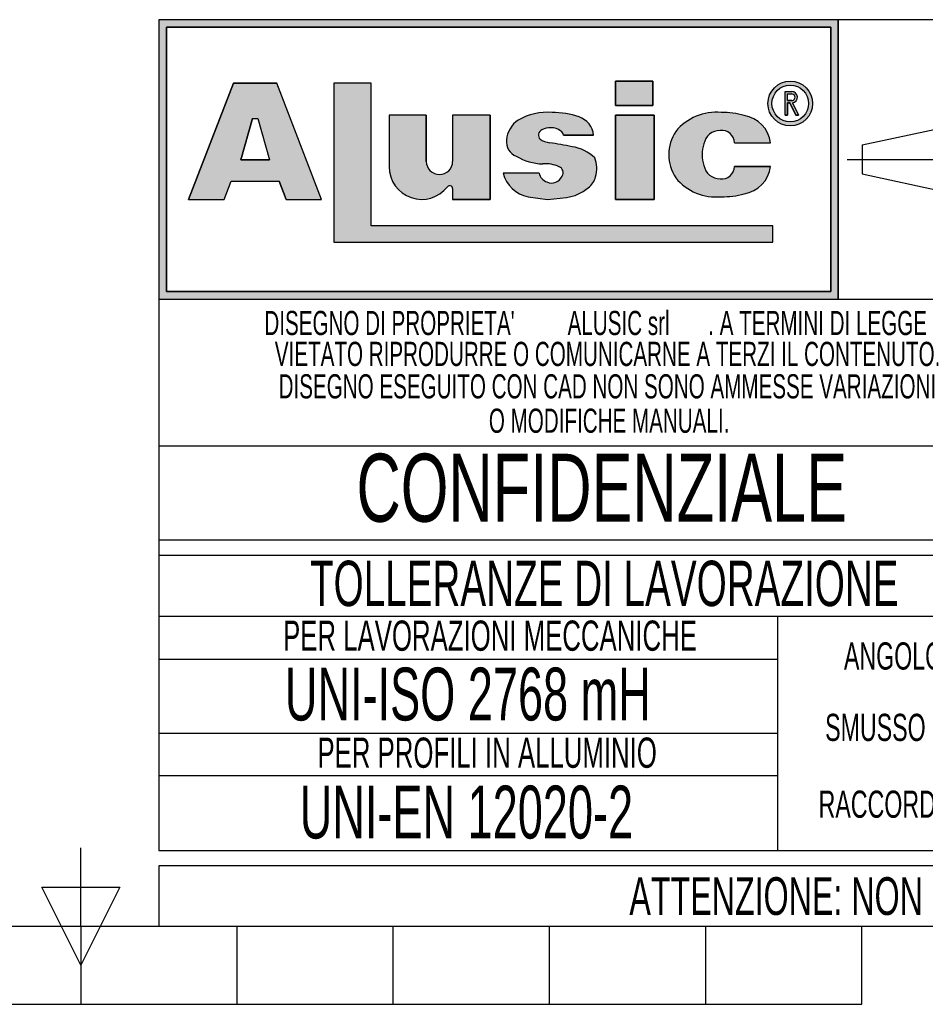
# Model space of a CAD drawing. Header units: millimetres. Extents: x 0 to 420, y 0 to 297.
# Tile 8 of 31: x 206 to 266, y 0 to 65. Entities that reach past the tile are written whole.
import ezdxf
from ezdxf.enums import TextEntityAlignment as Align

# ---------------------------------------------------------------- set-up
doc = ezdxf.new("R2010")
doc.units = ezdxf.units.MM
doc.linetypes.add('CENTERX2', pattern=[20.319999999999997, 12.7, -2.54, 2.54, -2.54])
doc.layers.add('CARTIGLIO', color=140, linetype='Continuous')
doc.styles.add('SLDTEXTSTYLE0', font='TXT', dxfattribs={"width": 0.6382978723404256})
doc.styles.add('SLDTEXTSTYLE1', font='TXT', dxfattribs={"width": 0.675})

# ---------------------------------------------------------------- blocks, each defined once
blk = doc.blocks.new('SW_NOTE_0_1')
at = {"layer": 'CARTIGLIO', "color": 0, "insert": (85.40558510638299, 3.222669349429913), "char_height": 2.5, "attachment_point": 2, "style": 'SLDTEXTSTYLE0'}
blk.add_mtext("ATTENZIONE: NON INTERPRETARE IL DISEGNO. IN CASO DI QUOTE MANCANTI O POCO CHIARE CONSULTARE L'UFFICIO TECNICO", dxfattribs=at)
blk = doc.blocks.new('SW_NOTE_0_14')
at = {"layer": 'CARTIGLIO', "color": 0, "insert": (6.67819148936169, 2.320321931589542), "char_height": 1.8, "attachment_point": 2, "style": 'SLDTEXTSTYLE0'}
blk.add_mtext("ANGOLO ±10'", dxfattribs=at)
blk = doc.blocks.new('SW_NOTE_0_15')
at = {"layer": 'CARTIGLIO', "color": 0, "insert": (23.93617021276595, 3.867203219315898), "char_height": 3, "attachment_point": 2, "style": 'SLDTEXTSTYLE0'}
blk.add_mtext('TOLLERANZE DI LAVORAZIONE', dxfattribs=at)
blk = doc.blocks.new('SW_NOTE_0_16')
at = {"layer": 'CARTIGLIO', "color": 0, "insert": (21.07265624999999, 5.800804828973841), "char_height": 4.500000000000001, "attachment_point": 2, "style": 'SLDTEXTSTYLE1'}
blk.add_mtext('CONFIDENZIALE', dxfattribs=at)
blk = doc.blocks.new('SW_NOTE_0_17')
at = {"layer": 'CARTIGLIO', "color": 0, "insert": (28.04255319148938, 2.062508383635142), "char_height": 1.6, "attachment_point": 2, "style": 'SLDTEXTSTYLE0'}
blk.add_mtext('DISEGNO ESEGUITO CON CAD NON SONO AMMESSE VARIAZIONI', dxfattribs=at)
blk = doc.blocks.new('SW_NOTE_0_18')
at = {"layer": 'CARTIGLIO', "color": 0, "insert": (27.3404255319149, 2.062508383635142), "char_height": 1.6, "attachment_point": 2, "style": 'SLDTEXTSTYLE0'}
blk.add_mtext('VIETATO RIPRODURRE O COMUNICARNE A TERZI IL CONTENUTO.', dxfattribs=at)
blk = doc.blocks.new('SW_NOTE_0_19')
at = {"layer": 'CARTIGLIO', "color": 0, "insert": (7.587765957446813, 2.320321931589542), "char_height": 1.8, "attachment_point": 2, "style": 'SLDTEXTSTYLE0'}
blk.add_mtext('SMUSSO 0.5x45°', dxfattribs=at)
blk = doc.blocks.new('SW_NOTE_0_20')
at = {"layer": 'CARTIGLIO', "color": 0, "insert": (10.40425531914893, 2.062508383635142), "char_height": 1.6, "attachment_point": 2, "style": 'SLDTEXTSTYLE0'}
blk.add_mtext('O MODIFICHE MANUALI.', dxfattribs=at)
blk = doc.blocks.new('SW_NOTE_0_21')
at = {"layer": 'CARTIGLIO', "color": 0, "char_height": 1.6, "attachment_point": 2, "style": 'SLDTEXTSTYLE0'}
for s, insert in [("DISEGNO DI PROPRIETA'", (10.27659574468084, 2.062508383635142)), ('ALUSIC srl', (25.45120500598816, 2.062508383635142)), (". A TERMINI DI LEGGE E'", (39.41078027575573, 2.062508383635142))]:
    blk.add_mtext(s, dxfattribs=dict(at, insert=insert))
blk = doc.blocks.new('SW_NOTE_0_22')
at = {"layer": 'CARTIGLIO', "color": 0, "insert": (8.569148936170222, 2.320321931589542), "char_height": 1.8, "attachment_point": 2, "style": 'SLDTEXTSTYLE0'}
blk.add_mtext('RACCORDO R 0.5', dxfattribs=at)
blk = doc.blocks.new('SW_NOTE_0_23')
at = {"layer": 'CARTIGLIO', "color": 0, "insert": (18.30319148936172, 2.578135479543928), "char_height": 2, "attachment_point": 2, "style": 'SLDTEXTSTYLE0'}
blk.add_mtext('PER LAVORAZIONI MECCANICHE', dxfattribs=at)
blk = doc.blocks.new('SW_NOTE_0_24')
at = {"layer": 'CARTIGLIO', "color": 0, "insert": (15.68484042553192, 4.511737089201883), "char_height": 3.5, "attachment_point": 2, "style": 'SLDTEXTSTYLE0'}
blk.add_mtext('UNI-ISO 2768 mH', dxfattribs=at)
blk = doc.blocks.new('SW_NOTE_0_25')
at = {"layer": 'CARTIGLIO', "color": 0, "insert": (13.85638297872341, 2.578135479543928), "char_height": 2, "attachment_point": 2, "style": 'SLDTEXTSTYLE0'}
blk.add_mtext('PER PROFILI IN ALLUMINIO', dxfattribs=at)
blk = doc.blocks.new('SW_NOTE_0_26')
at = {"layer": 'CARTIGLIO', "color": 0, "insert": (14.05585106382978, 4.511737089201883), "char_height": 3.5, "attachment_point": 2, "style": 'SLDTEXTSTYLE0'}
blk.add_mtext('UNI-EN 12020-2', dxfattribs=at)
blk = doc.blocks.new('Cartiglio ALUSIC')
at = {"layer": 'CARTIGLIO'}
h = blk.add_hatch(color=256, dxfattribs=at)
h.paths.add_polyline_path([(113.971100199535, 149.9990413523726), (113.971100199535, 131.4990413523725), (158.971100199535, 131.4990413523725), (158.971100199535, 149.9990413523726)], flags=0)
h.paths.add_polyline_path([(114.471100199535, 131.9990413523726), (114.471100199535, 149.4990413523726), (158.471100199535, 149.4990413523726), (158.471100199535, 131.9990413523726)], flags=0)
h = blk.add_hatch(color=256, dxfattribs=at)
h.paths.add_polyline_path([(118.292263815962, 138.1064632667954), (118.7611454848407, 139.3206628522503), (121.9303757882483, 139.3206628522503), (122.3992574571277, 138.1064632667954), (124.7510688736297, 138.1064632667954), (121.7833115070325, 145.7916640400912), (118.9082097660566, 145.7916640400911), (115.9404523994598, 138.1064632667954)], flags=0)
h.paths.add_polyline_path([(119.3961687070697, 140.7216809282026), (120.1708764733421, 143.4547391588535), (120.5206447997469, 143.4547391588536), (121.2953525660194, 140.721680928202)], flags=0)
for points in [[(128.0219401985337, 145.7956943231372), (125.5527056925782, 145.7956943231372), (125.5527056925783, 135.2696801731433), (154.6424359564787, 135.2696801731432), (154.6424359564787, 136.3597302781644), (128.0219401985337, 136.3597302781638)], [(144.2116339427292, 145.9308884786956), (144.2116339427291, 144.3245774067), (146.6985305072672, 144.3245774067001), (146.6985305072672, 145.9308884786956)], [(146.7838932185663, 143.6808359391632), (144.2116339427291, 143.6808359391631), (144.2116339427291, 138.1064632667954), (146.7838932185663, 138.1064632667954)]]:
    blk.add_hatch(color=256, dxfattribs=at).paths.add_polyline_path(points, flags=0)
h = blk.add_hatch(color=256, dxfattribs=at)
edge = h.paths.add_edge_path(flags=0)
edge.add_arc((155.7921827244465, 144.4510199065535), 1.479868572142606, 0, 360)
edge = h.paths.add_edge_path(flags=0)
edge.add_arc((155.7921827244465, 144.4510199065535), 1.214864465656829, 0, 360)
h = blk.add_hatch(color=256, dxfattribs=at)
edge = h.paths.add_edge_path(flags=0)
edge.add_arc((155.8903200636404, 144.8676091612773), 0.3723980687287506, 277.1406326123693, 450.0000000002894)
edge.add_line((155.8903200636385, 145.240007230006), (155.450204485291, 145.240007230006))
edge.add_line((155.450204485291, 145.240007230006), (155.450204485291, 143.6880606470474))
edge.add_line((155.450204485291, 143.6880606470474), (155.605611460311, 143.6880606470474))
edge.add_line((155.605611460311, 143.6880606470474), (155.605611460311, 144.4952110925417))
edge.add_line((155.605611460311, 144.4952110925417), (155.764003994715, 144.4952110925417))
edge.add_line((155.764003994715, 144.4952110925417), (156.171212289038, 143.6880606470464))
edge.add_line((156.171212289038, 143.6880606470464), (156.3452765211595, 143.6880606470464))
edge.add_line((156.3452765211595, 143.6880606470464), (155.9366110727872, 144.4980993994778))
edge = h.paths.add_edge_path(flags=0)
edge.add_line((155.6056114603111, 145.0846002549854), (155.8903200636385, 145.0846002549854))
edge.add_arc((155.8903200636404, 144.8676091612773), 0.2169910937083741, -90.00000000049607, 90.00000000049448, ccw=False)
edge.add_line((155.8903200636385, 144.6506180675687), (155.6056114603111, 144.6506180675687))
edge.add_line((155.6056114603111, 144.6506180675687), (155.6056114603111, 145.0846002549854))
h = blk.add_hatch(color=256, dxfattribs=at)
edge = h.paths.add_edge_path(flags=0)
edge.add_arc((132.5578484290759, 140.6186164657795), 0.8721260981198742, 180, 360, ccw=False)
edge.add_line((131.6857223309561, 140.6186164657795), (131.6857223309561, 143.6808359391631))
edge.add_line((131.6857223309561, 143.6808359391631), (129.2243885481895, 143.6808359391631))
edge.add_line((129.2243885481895, 143.6808359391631), (129.2243885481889, 140.2640777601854))
edge.add_arc((131.3820030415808, 140.2640777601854), 2.157614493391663, 180, 321.9680973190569)
edge.add_arc((133.2350345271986, 138.8146685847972), 0.1949400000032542, 3.751097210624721e-10, 141.9680973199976, ccw=False)
edge.add_line((133.4299745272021, 138.8146685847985), (133.4299745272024, 138.106463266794))
edge.add_line((133.4299745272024, 138.106463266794), (135.91068894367, 138.106463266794))
edge.add_line((135.91068894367, 138.106463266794), (135.9106889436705, 143.6808359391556))
edge.add_line((135.9106889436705, 143.6808359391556), (133.4299745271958, 143.6808359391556))
edge.add_line((133.4299745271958, 143.6808359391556), (133.4299745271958, 140.6186164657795))
h = blk.add_hatch(color=256, dxfattribs=at)
edge = h.paths.add_edge_path(flags=0)
edge.add_line((139.7219511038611, 138.0874905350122), (140.9616140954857, 138.2313935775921))
edge.add_arc((140.6251358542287, 140.9172664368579), 2.706867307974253, 277.1406456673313, 311.0032214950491)
edge.add_arc((141.7459062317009, 139.8536948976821), 1.178212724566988, 303.7868133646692, 347.8980612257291)
edge.add_arc((141.0550130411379, 140.1458147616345), 1.920162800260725, 343.6935231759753, 381.4193527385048)
edge.add_arc((140.9170023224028, 138.8528855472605), 2.77207698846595, 46.00269433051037, 81.25096772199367)
edge.add_arc((133.1604335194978, 99.54681763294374), 42.8338661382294, 78.993004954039, 81.01866969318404)
edge.add_arc((140.0875549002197, 143.5111497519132), 1.672976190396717, 238.77709912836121, 261.74465207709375, ccw=False)
edge.add_arc((139.511171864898, 142.3534770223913), 0.3988810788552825, 114.64010585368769, 223.1865854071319, ccw=False)
edge.add_arc((139.9292750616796, 141.471492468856), 1.374925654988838, 90.51660503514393, 115.15343256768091, ccw=False)
edge.add_arc((139.978971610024, 141.8617877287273), 0.986530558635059, 50.69488274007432, 93.60864602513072, ccw=False)
edge.add_arc((140.2656634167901, 142.2302567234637), 0.519939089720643, 14.547573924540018, 49.4198797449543, ccw=False)
edge.add_line((140.7689329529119, 142.3608569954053), (142.7634621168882, 142.3608569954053))
edge.add_arc((141.3534729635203, 142.2214802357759), 1.416861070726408, 5.645321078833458, 71.38339334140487)
edge.add_arc((140.0918708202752, 138.6413140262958), 5.212710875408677, 70.80435731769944, 90.86664277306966)
edge.add_arc((139.6876943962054, 140.01898057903), 3.848224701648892, 85.15036290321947, 119.9120405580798)
edge.add_arc((138.7589405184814, 141.8826763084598), 1.774008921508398, 123.9309471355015, 174.9914571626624)
edge.add_arc((138.007121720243, 141.9227892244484), 1.021881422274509, 173.5516105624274, 249.3813116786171)
edge.add_arc((139.4480837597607, 143.8857829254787), 3.430150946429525, 238.3320469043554, 269.1908231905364)
edge.add_arc((139.5671105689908, 138.3083973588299), 2.154096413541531, 64.99796384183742, 94.45891481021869, ccw=False)
edge.add_arc((140.3551381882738, 139.8813550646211), 0.398545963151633, -35.586121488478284, 72.11412463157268, ccw=False)
edge.add_arc((139.9862171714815, 139.9393420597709), 0.7512299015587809, 245.201083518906, 337.29941344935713, ccw=False)
edge.add_arc((139.934335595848, 140.0154535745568), 0.8024620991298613, 192.5591591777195, 250.8523518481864, ccw=False)
edge.add_line((139.1510748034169, 139.8409601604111), (136.768183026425, 139.8409601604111))
edge.add_arc((138.8654850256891, 140.4022414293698), 2.1711085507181, 194.9824340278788, 258.3364147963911)
edge.add_line((138.4265630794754, 138.2759630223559), (139.7219511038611, 138.0874905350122))
h = blk.add_hatch(color=256, dxfattribs=at)
edge = h.paths.add_edge_path(flags=0)
edge.add_arc((151.1448446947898, 140.5631500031), 1.095489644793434, 191.1589777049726, 269.9285492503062, ccw=False)
edge.add_arc((152.2932291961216, 141.066632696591), 2.335462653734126, 162.1599290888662, 197.8400709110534, ccw=False)
edge.add_arc((151.1448446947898, 141.5701153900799), 1.095489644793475, 90.07145075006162, 168.8410222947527, ccw=False)
edge.add_arc((151.2517282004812, 141.8150308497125), 0.8574339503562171, 2.566657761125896, 97.25285314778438, ccw=False)
edge.add_line((152.108301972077, 141.8534281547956), (154.4848142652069, 141.8534281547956))
edge.add_arc((152.4212904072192, 141.6061501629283), 2.078287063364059, 6.833333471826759, 81.00039250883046)
edge.add_arc((151.336234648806, 138.6914263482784), 5.163706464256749, 74.1517675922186, 91.31975036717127)
edge.add_arc((150.8738064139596, 140.4366829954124), 3.434301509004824, 84.25969198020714, 140.8312604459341)
edge.add_arc((150.5707293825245, 141.0666326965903), 2.817144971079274, 146.8823062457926, 213.1176937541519)
edge.add_arc((150.87380641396, 141.6965823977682), 3.434301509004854, 219.1687395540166, 275.7403080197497)
edge.add_arc((151.3362346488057, 143.4418390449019), 5.163706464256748, 268.6802496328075, 285.8482324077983)
edge.add_arc((152.4212904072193, 140.5271152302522), 2.078287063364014, 278.9996074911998, 353.1666665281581)
edge.add_line((154.4848142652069, 140.2798372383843), (152.1083019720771, 140.2798372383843))
edge.add_arc((151.2517282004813, 140.3182345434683), 0.8574339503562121, 262.7471468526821, 357.4333422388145, ccw=False)
for p, q in [((113.971100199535, 149.9990413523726), (113.971100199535, 131.4990413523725)), ((113.971100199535, 149.9990413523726), (113.971100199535, 94.99904135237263)), ((173.971100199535, 149.9990413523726), (113.971100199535, 149.9990413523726)), ((158.971100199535, 149.9990413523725), (113.971100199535, 149.9990413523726)), ((113.971100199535, 149.9990413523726), (113.971100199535, 131.4990413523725)), ((113.971100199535, 149.9990413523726), (113.971100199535, 115.5498549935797)), ((158.971100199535, 131.4990413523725), (158.971100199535, 149.9990413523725)), ((158.971100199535, 149.9990413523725), (158.971100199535, 131.4990413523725)), ((114.471100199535, 131.9990413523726), (114.471100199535, 149.4990413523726)), ((114.471100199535, 149.4990413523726), (114.471100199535, 131.9990413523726)), ((114.471100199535, 149.4990413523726), (158.471100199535, 149.4990413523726)), ((158.471100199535, 149.4990413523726), (114.471100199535, 149.4990413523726)), ((158.471100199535, 149.4990413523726), (158.471100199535, 131.9990413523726)), ((158.471100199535, 131.9990413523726), (158.471100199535, 149.4990413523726)), ((118.9082097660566, 145.7916640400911), (115.9404523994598, 138.1064632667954)), ((115.9404523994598, 138.1064632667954), (118.9082097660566, 145.7916640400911)), ((121.7833115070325, 145.7916640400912), (118.9082097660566, 145.7916640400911)), ((118.9082097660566, 145.7916640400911), (121.7833115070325, 145.7916640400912)), ((124.7510688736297, 138.1064632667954), (121.7833115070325, 145.7916640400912)), ((124.7510688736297, 138.1064632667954), (121.7833115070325, 145.7916640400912)), ((128.0219401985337, 145.7956943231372), (125.5527056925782, 145.7956943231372)), ((125.5527056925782, 145.7956943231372), (125.5527056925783, 135.2696801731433)), ((128.0219401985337, 145.7956943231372), (125.5527056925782, 145.7956943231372)), ((125.5527056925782, 145.7956943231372), (125.5527056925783, 135.2696801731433)), ((128.0219401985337, 136.3597302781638), (128.0219401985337, 145.7956943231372)), ((128.0219401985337, 136.3597302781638), (128.0219401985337, 145.7956943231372)), ((146.6985305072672, 145.9308884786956), (144.2116339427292, 145.9308884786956)), ((144.2116339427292, 145.9308884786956), (144.2116339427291, 144.3245774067)), ((144.2116339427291, 144.3245774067), (144.2116339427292, 145.9308884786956)), ((144.2116339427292, 145.9308884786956), (146.6985305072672, 145.9308884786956)), ((146.6985305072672, 145.9308884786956), (146.6985305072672, 144.3245774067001)), ((146.6985305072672, 144.3245774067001), (146.6985305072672, 145.9308884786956)), ((155.450204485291, 143.6880606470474), (155.450204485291, 145.240007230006)), ((155.450204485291, 143.6880606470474), (155.450204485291, 145.240007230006)), ((155.450204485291, 145.240007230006), (155.8903200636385, 145.240007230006)), ((155.450204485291, 145.240007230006), (155.8903200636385, 145.240007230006)), ((155.6056114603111, 145.0846002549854), (155.8903200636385, 145.0846002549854)), ((155.6056114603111, 144.6506180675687), (155.6056114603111, 145.0846002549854)), ((155.6056114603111, 144.6506180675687), (155.6056114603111, 145.0846002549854)), ((155.6056114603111, 145.0846002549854), (155.8903200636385, 145.0846002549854)), ((144.2116339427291, 144.3245774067), (146.6985305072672, 144.3245774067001)), ((146.6985305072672, 144.3245774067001), (144.2116339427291, 144.3245774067)), ((155.6056114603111, 144.6506180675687), (155.8903200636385, 144.6506180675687)), ((155.8903200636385, 144.6506180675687), (155.6056114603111, 144.6506180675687)), ((155.605611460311, 144.4952110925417), (155.605611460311, 143.6880606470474)), ((155.605611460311, 143.6880606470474), (155.605611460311, 144.4952110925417)), ((155.764003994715, 144.4952110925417), (155.605611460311, 144.4952110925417)), ((155.605611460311, 144.4952110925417), (155.764003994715, 144.4952110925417)), ((156.171212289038, 143.6880606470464), (155.764003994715, 144.4952110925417)), ((155.764003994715, 144.4952110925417), (156.171212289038, 143.6880606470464)), ((155.9366110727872, 144.4980993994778), (156.3452765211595, 143.6880606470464)), ((155.9366110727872, 144.4980993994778), (156.3452765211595, 143.6880606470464)), ((119.3961687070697, 140.7216809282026), (120.1708764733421, 143.4547391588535)), ((120.1708764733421, 143.4547391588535), (119.3961687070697, 140.7216809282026)), ((120.1708764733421, 143.4547391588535), (120.5206447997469, 143.4547391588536)), ((120.1708764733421, 143.4547391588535), (120.5206447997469, 143.4547391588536)), ((120.5206447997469, 143.4547391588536), (121.2953525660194, 140.721680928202)), ((120.5206447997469, 143.4547391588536), (121.2953525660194, 140.721680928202)), ((129.2243885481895, 143.6808359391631), (129.2243885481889, 140.2640777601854)), ((131.6857223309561, 143.6808359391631), (129.2243885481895, 143.6808359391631)), ((131.6857223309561, 143.6808359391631), (129.2243885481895, 143.6808359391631)), ((129.2243885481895, 143.6808359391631), (129.2243885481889, 140.2640777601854)), ((131.6857223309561, 140.6186164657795), (131.6857223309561, 143.6808359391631)), ((131.6857223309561, 143.6808359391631), (131.6857223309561, 140.6186164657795)), ((135.9106889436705, 143.6808359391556), (133.4299745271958, 143.6808359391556)), ((133.4299745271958, 143.6808359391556), (133.4299745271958, 140.6186164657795)), ((133.4299745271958, 143.6808359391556), (133.4299745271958, 140.6186164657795)), ((135.9106889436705, 143.6808359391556), (133.4299745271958, 143.6808359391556)), ((135.9106889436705, 143.6808359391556), (135.91068894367, 138.106463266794)), ((135.91068894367, 138.106463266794), (135.9106889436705, 143.6808359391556)), ((146.7838932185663, 143.6808359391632), (144.2116339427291, 143.6808359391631)), ((144.2116339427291, 143.6808359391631), (144.2116339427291, 138.1064632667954)), ((144.2116339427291, 143.6808359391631), (146.7838932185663, 143.6808359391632)), ((144.2116339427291, 138.1064632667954), (144.2116339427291, 143.6808359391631)), ((146.7838932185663, 138.1064632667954), (146.7838932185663, 143.6808359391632)), ((146.7838932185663, 143.6808359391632), (146.7838932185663, 138.1064632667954)), ((155.450204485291, 143.6880606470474), (155.605611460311, 143.6880606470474)), ((155.605611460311, 143.6880606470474), (155.450204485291, 143.6880606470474)), ((156.171212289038, 143.6880606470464), (156.3452765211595, 143.6880606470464)), ((156.3452765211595, 143.6880606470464), (156.171212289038, 143.6880606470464)), ((160.5624374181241, 141.7060810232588), (166.0550106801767, 142.8872795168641)), ((140.7689329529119, 142.3608569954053), (142.7634621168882, 142.3608569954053)), ((142.7634621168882, 142.3608569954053), (140.7689329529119, 142.3608569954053)), ((152.108301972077, 141.8534281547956), (154.4848142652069, 141.8534281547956)), ((152.108301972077, 141.8534281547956), (154.4848142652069, 141.8534281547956)), ((160.5624374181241, 141.7060810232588), (160.5624374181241, 139.7920016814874)), ((121.2953525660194, 140.721680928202), (119.3961687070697, 140.7216809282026)), ((119.3961687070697, 140.7216809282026), (121.2953525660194, 140.721680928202)), ((154.4848142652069, 140.2798372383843), (152.1083019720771, 140.2798372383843)), ((152.1083019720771, 140.2798372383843), (154.4848142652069, 140.2798372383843)), ((139.1510748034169, 139.8409601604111), (136.768183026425, 139.8409601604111)), ((139.1510748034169, 139.8409601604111), (136.768183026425, 139.8409601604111)), ((160.5624374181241, 139.7920016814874), (166.0550106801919, 138.6108031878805)), ((118.292263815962, 138.1064632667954), (118.7611454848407, 139.3206628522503)), ((118.292263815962, 138.1064632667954), (118.7611454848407, 139.3206628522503)), ((118.7611454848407, 139.3206628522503), (121.9303757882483, 139.3206628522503)), ((118.7611454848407, 139.3206628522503), (121.9303757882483, 139.3206628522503)), ((122.3992574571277, 138.1064632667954), (121.9303757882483, 139.3206628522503)), ((121.9303757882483, 139.3206628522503), (122.3992574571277, 138.1064632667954)), ((133.4299745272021, 138.8146685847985), (133.4299745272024, 138.106463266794)), ((133.4299745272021, 138.8146685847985), (133.4299745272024, 138.106463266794)), ((138.4265630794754, 138.2759630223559), (139.7219511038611, 138.0874905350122)), ((138.4265630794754, 138.2759630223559), (139.7219511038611, 138.0874905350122)), ((139.7219511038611, 138.0874905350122), (140.9616140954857, 138.2313935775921)), ((139.7219511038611, 138.0874905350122), (140.9616140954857, 138.2313935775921)), ((115.9404523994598, 138.1064632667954), (118.292263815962, 138.1064632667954)), ((115.9404523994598, 138.1064632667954), (118.292263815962, 138.1064632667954)), ((122.3992574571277, 138.1064632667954), (124.7510688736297, 138.1064632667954)), ((122.3992574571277, 138.1064632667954), (124.7510688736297, 138.1064632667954)), ((133.4299745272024, 138.106463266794), (135.91068894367, 138.106463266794)), ((135.91068894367, 138.106463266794), (133.4299745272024, 138.106463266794)), ((144.2116339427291, 138.1064632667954), (146.7838932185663, 138.1064632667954)), ((146.7838932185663, 138.1064632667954), (144.2116339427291, 138.1064632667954)), ((154.6424359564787, 136.3597302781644), (128.0219401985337, 136.3597302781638)), ((154.6424359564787, 136.3597302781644), (128.0219401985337, 136.3597302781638)), ((154.6424359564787, 135.2696801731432), (154.6424359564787, 136.3597302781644)), ((154.6424359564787, 135.2696801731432), (154.6424359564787, 136.3597302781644)), ((125.5527056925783, 135.2696801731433), (154.6424359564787, 135.2696801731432)), ((125.5527056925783, 135.2696801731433), (154.6424359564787, 135.2696801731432)), ((158.471100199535, 131.9990413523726), (114.471100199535, 131.9990413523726)), ((114.471100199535, 131.9990413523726), (158.471100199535, 131.9990413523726)), ((113.971100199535, 131.4990413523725), (158.971100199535, 131.4990413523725)), ((113.971100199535, 131.4990413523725), (173.971100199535, 131.4990413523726)), ((173.971100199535, 121.7636603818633), (113.971100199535, 121.7636603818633)), ((173.971100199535, 115.5498549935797), (113.971100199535, 115.5498549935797)), ((113.971100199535, 114.5498549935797), (173.971100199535, 114.5498549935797)), ((113.971100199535, 114.5498549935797), (113.971100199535, 94.99904135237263)), ((173.9571410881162, 110.4900006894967), (113.9571410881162, 110.4900006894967)), ((154.9806365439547, 94.99904135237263), (154.9806365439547, 110.4900006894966)), ((113.971100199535, 107.6716313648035), (154.9806365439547, 107.6716313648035)), ((154.9806365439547, 102.7445210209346), (113.971100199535, 102.7445210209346)), ((113.9850593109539, 99.96496483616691), (154.9945956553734, 99.96496483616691)), ((113.971100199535, 94.99904135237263), (173.971100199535, 94.99904135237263)), ((313.621100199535, 93.99904135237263), (113.971100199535, 93.99904135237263)), ((113.971100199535, 93.99904135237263), (113.971100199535, 89.99904135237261)), ((113.971100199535, 89.99904135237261), (313.621100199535, 89.99904135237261))]:
    blk.add_line(p, q, dxfattribs=at)
at = {"layer": 'CARTIGLIO', "linetype": 'CENTERX2'}
blk.add_line((159.5584198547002, 140.749041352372), (173.3837805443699, 140.749041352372), dxfattribs=at)
at = {"layer": 'CARTIGLIO', "linetype": 'Continuous'}
blk.add_line((113.9695322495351, 89.99904135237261), (313.621100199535, 89.99904135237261), dxfattribs=at)
at = {"layer": 'CARTIGLIO'}
for radius in [1.479868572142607, 1.479868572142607, 1.214864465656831, 1.214864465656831]:
    blk.add_circle((155.7921827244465, 144.4510199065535), radius, dxfattribs=at)
for centre, radius, start, end in [((155.8903200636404, 144.8676091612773), 0.3723980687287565, 277.1406326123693, 90.00000000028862), ((155.8903200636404, 144.8676091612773), 0.3723980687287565, 277.1406326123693, 90.00000000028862), ((155.8903200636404, 144.8676091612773), 0.2169910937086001, 269.9999999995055, 90.00000000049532), ((155.8903200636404, 144.8676091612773), 0.2169910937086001, 269.9999999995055, 90.00000000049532), ((139.6876943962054, 140.01898057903), 3.848224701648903, 85.15036290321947, 119.9120405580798), ((139.6876943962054, 140.01898057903), 3.848224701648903, 85.15036290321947, 119.9120405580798), ((140.0918708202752, 138.6413140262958), 5.212710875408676, 70.80435731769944, 90.86664277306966), ((140.0918708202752, 138.6413140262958), 5.212710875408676, 70.80435731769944, 90.86664277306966), ((141.3534729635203, 142.2214802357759), 1.416861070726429, 5.645321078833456, 71.38339334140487), ((141.3534729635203, 142.2214802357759), 1.416861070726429, 5.645321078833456, 71.38339334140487), ((150.8738064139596, 140.4366829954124), 3.434301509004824, 84.25969198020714, 140.8312604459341), ((150.8738064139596, 140.4366829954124), 3.434301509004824, 84.25969198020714, 140.8312604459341), ((151.336234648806, 138.6914263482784), 5.163706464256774, 74.1517675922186, 91.31975036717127), ((151.336234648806, 138.6914263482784), 5.163706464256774, 74.1517675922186, 91.31975036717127), ((152.4212904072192, 141.6061501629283), 2.078287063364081, 6.833333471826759, 81.00039250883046), ((152.4212904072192, 141.6061501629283), 2.078287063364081, 6.833333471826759, 81.00039250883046), ((138.7589405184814, 141.8826763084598), 1.774008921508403, 123.9309471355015, 174.9914571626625), ((138.7589405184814, 141.8826763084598), 1.774008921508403, 123.9309471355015, 174.9914571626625), ((139.9292750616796, 141.471492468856), 1.374925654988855, 90.51660503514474, 115.1534325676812), ((139.9292750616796, 141.471492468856), 1.374925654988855, 90.51660503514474, 115.1534325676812), ((139.978971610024, 141.8617877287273), 0.9865305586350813, 50.69488274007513, 93.60864602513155), ((139.978971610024, 141.8617877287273), 0.9865305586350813, 50.69488274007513, 93.60864602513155), ((139.511171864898, 142.3534770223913), 0.3988810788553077, 114.6401058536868, 223.1865854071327), ((139.511171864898, 142.3534770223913), 0.3988810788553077, 114.6401058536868, 223.1865854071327), ((140.0875549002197, 143.5111497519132), 1.672976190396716, 238.777099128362, 261.7446520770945), ((140.0875549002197, 143.5111497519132), 1.672976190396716, 238.777099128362, 261.7446520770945), ((140.2656634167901, 142.2302567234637), 0.5199390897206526, 14.5475739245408, 49.41987974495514), ((140.2656634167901, 142.2302567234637), 0.5199390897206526, 14.5475739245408, 49.41987974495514), ((150.5707293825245, 141.0666326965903), 2.81714497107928, 146.8823062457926, 213.1176937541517), ((150.5707293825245, 141.0666326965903), 2.81714497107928, 146.8823062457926, 213.1176937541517), ((151.1448446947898, 141.5701153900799), 1.095489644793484, 90.07145075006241, 168.8410222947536), ((151.1448446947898, 141.5701153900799), 1.095489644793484, 90.07145075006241, 168.8410222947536), ((151.2517282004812, 141.8150308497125), 0.8574339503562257, 2.566657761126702, 97.25285314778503), ((151.2517282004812, 141.8150308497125), 0.8574339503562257, 2.566657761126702, 97.25285314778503), ((138.007121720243, 141.9227892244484), 1.021881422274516, 173.5516105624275, 249.381311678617), ((138.007121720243, 141.9227892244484), 1.021881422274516, 173.5516105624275, 249.381311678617), ((133.1604335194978, 99.54681763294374), 42.83386613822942, 78.993004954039, 81.01866969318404), ((133.1604335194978, 99.54681763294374), 42.83386613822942, 78.993004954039, 81.01866969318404), ((140.9170023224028, 138.8528855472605), 2.77207698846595, 46.00269433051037, 81.25096772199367), ((140.9170023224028, 138.8528855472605), 2.77207698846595, 46.00269433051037, 81.25096772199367), ((152.2932291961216, 141.066632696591), 2.335462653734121, 162.159929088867, 197.8400709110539), ((152.2932291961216, 141.066632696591), 2.335462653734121, 162.159929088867, 197.8400709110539), ((139.4480837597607, 143.8857829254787), 3.430150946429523, 238.3320469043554, 269.1908231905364), ((139.4480837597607, 143.8857829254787), 3.430150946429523, 238.3320469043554, 269.1908231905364), ((141.0550130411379, 140.1458147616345), 1.920162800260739, 343.6935231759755, 21.41935273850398), ((141.0550130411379, 140.1458147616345), 1.920162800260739, 343.6935231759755, 21.41935273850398), ((131.3820030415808, 140.2640777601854), 2.157614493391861, 180, 321.9680973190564), ((131.3820030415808, 140.2640777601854), 2.157614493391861, 180, 321.9680973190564), ((132.5578484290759, 140.6186164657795), 0.8721260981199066, 180, 0), ((132.5578484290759, 140.6186164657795), 0.8721260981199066, 180, 0), ((139.5671105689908, 138.3083973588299), 2.154096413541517, 64.99796384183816, 94.45891481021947), ((139.5671105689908, 138.3083973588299), 2.154096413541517, 64.99796384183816, 94.45891481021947), ((140.3551381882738, 139.8813550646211), 0.398545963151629, 324.4138785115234, 72.11412463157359), ((140.3551381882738, 139.8813550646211), 0.398545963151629, 324.4138785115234, 72.11412463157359), ((151.1448446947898, 140.5631500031), 1.095489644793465, 191.1589777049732, 269.9285492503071), ((151.1448446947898, 140.5631500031), 1.095489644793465, 191.1589777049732, 269.9285492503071), ((151.2517282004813, 140.3182345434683), 0.8574339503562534, 262.7471468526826, 357.4333422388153), ((151.2517282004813, 140.3182345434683), 0.8574339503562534, 262.7471468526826, 357.4333422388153), ((152.4212904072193, 140.5271152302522), 2.078287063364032, 278.9996074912, 353.1666665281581), ((152.4212904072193, 140.5271152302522), 2.078287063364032, 278.9996074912, 353.1666665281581), ((138.8654850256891, 140.4022414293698), 2.171108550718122, 194.9824340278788, 258.3364147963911), ((138.8654850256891, 140.4022414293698), 2.171108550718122, 194.9824340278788, 258.3364147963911), ((139.934335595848, 140.0154535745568), 0.8024620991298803, 192.5591591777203, 250.8523518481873), ((139.934335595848, 140.0154535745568), 0.8024620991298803, 192.5591591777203, 250.8523518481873), ((139.9862171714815, 139.9393420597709), 0.7512299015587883, 245.2010835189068, 337.2994134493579), ((139.9862171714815, 139.9393420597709), 0.7512299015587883, 245.2010835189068, 337.2994134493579), ((141.7459062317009, 139.8536948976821), 1.178212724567, 303.7868133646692, 347.8980612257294), ((141.7459062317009, 139.8536948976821), 1.178212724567, 303.7868133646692, 347.8980612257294), ((150.87380641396, 141.6965823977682), 3.434301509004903, 219.1687395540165, 275.7403080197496), ((150.87380641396, 141.6965823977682), 3.434301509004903, 219.1687395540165, 275.7403080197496), ((133.2350345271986, 138.8146685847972), 0.1949400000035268, 3.759104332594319e-10, 141.9680973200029), ((133.2350345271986, 138.8146685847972), 0.1949400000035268, 3.759104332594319e-10, 141.9680973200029), ((140.6251358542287, 140.9172664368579), 2.706867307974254, 277.1406456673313, 311.0032214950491), ((140.6251358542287, 140.9172664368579), 2.706867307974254, 277.1406456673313, 311.0032214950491), ((151.3362346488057, 143.4418390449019), 5.163706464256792, 268.6802496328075, 285.8482324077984), ((151.3362346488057, 143.4418390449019), 5.163706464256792, 268.6802496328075, 285.8482324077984)]:
    blk.add_arc(centre, radius, start, end, dxfattribs=at)
at = {"layer": 'CARTIGLIO', "color": 140}
for name, p in [('SW_NOTE_0_21', (118.9711016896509, 128.6603244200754)), ('SW_NOTE_0_18', (116.3533271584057, 126.6141659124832)), ('SW_NOTE_0_17', (115.6355512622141, 124.4682551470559)), ('SW_NOTE_0_20', (133.3899886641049, 122.1920407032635)), ('SW_NOTE_0_16', (122.2362996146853, 115.4679531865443)), ('SW_NOTE_0_15', (119.5374520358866, 110.3183836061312)), ('SW_NOTE_0_23', (117.6003680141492, 107.6481432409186)), ('SW_NOTE_0_14', (157.5950277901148, 106.4612057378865)), ('SW_NOTE_0_24', (118.7522918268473, 102.6005131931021)), ('SW_NOTE_0_19', (156.6725276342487, 101.7341689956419)), ('SW_NOTE_0_25', (121.8587729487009, 99.90266357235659)), ('SW_NOTE_0_26', (120.2859705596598, 94.78943414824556)), ('SW_NOTE_0_22', (155.6312777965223, 96.6517264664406)), ('SW_NOTE_0_1', (127.6311861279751, 90.01640253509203))]:
    blk.add_blockref(name, p, dxfattribs=at)
at = {"layer": 'CARTIGLIO', "color": 140, "style": 'SLDTEXTSTYLE0', "width": 0.6382978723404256}
for tag, p in [('AUTOATTR8', (219.2444208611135, 110.0025032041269)), ('AUTOATTR9', (218.1221976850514, 100.4234402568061)), ('AUTOATTR0', (249.0325362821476, 100.3118048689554))]:
    blk.add_attdef(tag, text='', height=4, dxfattribs=at).set_placement(p, align=Align.TOP_CENTER)
at = {"layer": 'CARTIGLIO', "color": 140}
for tag in ['AUTOATTR13', 'AUTOATTR12', 'AUTOATTR11', 'AUTOATTR10', 'AUTOATTR7', 'AUTOATTR6', 'AUTOATTR5', 'AUTOATTR4', 'AUTOATTR3', 'AUTOATTR2', 'AUTOATTR1']:
    blk.add_attdef(tag, (0, 0), '', height=4, dxfattribs=at)

msp = doc.modelspace()

# ---------------------------------------------------------------- linework, layer by layer
at = {"layer": 'CARTIGLIO', "linetype": 'Continuous'}
for p, q in [((210.0037561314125, 5.171001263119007), (210.0037561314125, 10.34521728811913)), ((207.4166481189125, 7.758109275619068), (212.5908641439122, 7.758109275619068)), ((210.0037561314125, 2.583893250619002), (207.4166481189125, 7.758109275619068)), ((212.5908641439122, 7.758109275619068), (210.0037561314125, 2.583893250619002)), ((5.180115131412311, 5.171001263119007), (414.8273971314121, 5.171001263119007)), ((210.0037561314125, 5.171001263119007), (210.0037561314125, -0.003214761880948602)), ((215.1758291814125, 5.171001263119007), (414.8273971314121, 5.171001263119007)), ((220.3521881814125, -0.003214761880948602), (220.3521881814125, 5.171001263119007)), ((230.7006202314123, -0.003214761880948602), (230.7006202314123, 5.171001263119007)), ((241.0490522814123, -0.003214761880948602), (241.0490522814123, 5.171001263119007)), ((251.3974843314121, -0.003214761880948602), (251.3974843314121, 5.171001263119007)), ((261.7459163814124, -0.003214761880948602), (261.7459163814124, 5.171001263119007)), ((158.2615958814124, -0.003214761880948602), (261.7459163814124, -0.003214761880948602))]:
    msp.add_line(p, q, dxfattribs=at)
at = {"layer": 'CARTIGLIO'}
msp.add_line((215.1773971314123, 5.171001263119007), (414.8273971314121, 5.171001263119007), dxfattribs=at)

# ---------------------------------------------------------------- block references
at = {"color": 7, "linetype": 'Continuous'}
msp.add_blockref('Cartiglio ALUSIC', (101.206296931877, -84.82804008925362), dxfattribs=at)

doc.saveas('drawing.dxf')
